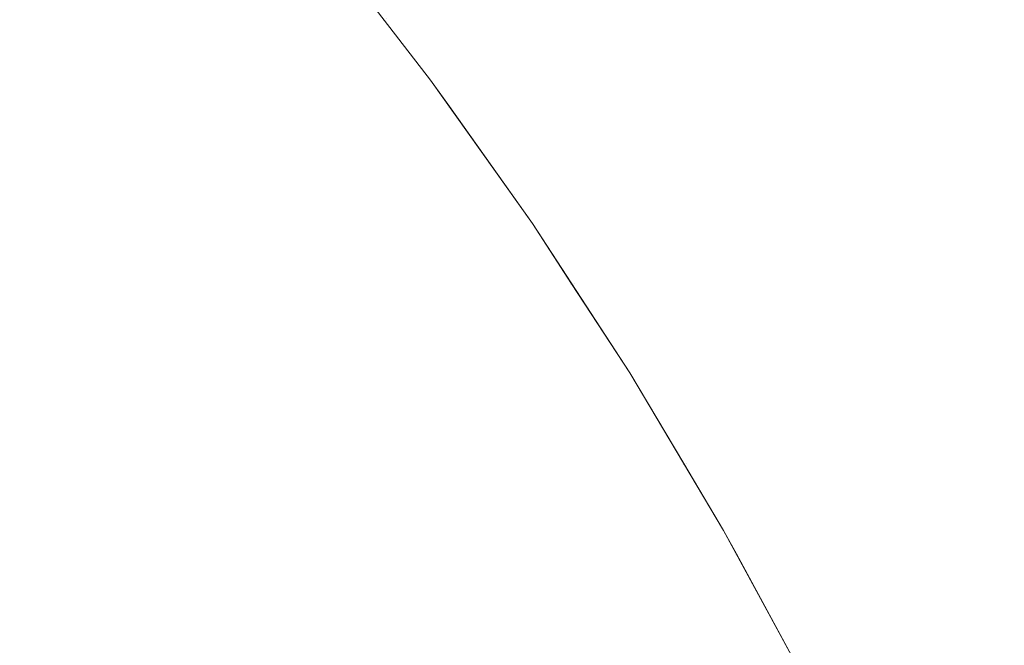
# Model space of a CAD drawing. Header units: centimetres. Extents: x -21.6 to 22.7, y 4.2 to 6.
# Tile 149 of 256: x -6.7392 to -6.7174, y 5.9542 to 5.9681. Entities that reach past the tile are written whole.
import ezdxf

# ---------------------------------------------------------------- set-up
doc = ezdxf.new("R2010")
doc.units = ezdxf.units.CM
doc.header["$LTSCALE"] = 2.54
doc.layers.add('Lucido design-1', color=7, linetype='Continuous')

# ---------------------------------------------------------------- blocks, each defined once
blk = doc.blocks.new('Gruppo-3-1')
at = {"color": 7, "linetype": 'Continuous', "lineweight": 9}
for points, invisible_edges in [([(22.630348, 5.970923, -2276.251459), (-21.503423, 5.970923, -2276.251459), (-21.503423, 5.967771, -2276.248442), (22.630348, 5.967771, -2276.248442)], 5), ([(-6.738514, 5.97023, -2276.952675), (-6.736965, 5.968464, -2276.952675), (-6.737528, 5.967767, -2276.955559), (-6.739062, 5.969515, -2276.955559)], 15), ([(-6.734465, 5.967847, -2276.946785), (-6.735985, 5.969675, -2276.946785), (-6.735572, 5.970186, -2276.943786), (-6.734041, 5.968345, -2276.943786)], 15), ([(-6.73275, 5.969858, -2276.928414), (-6.731244, 5.967948, -2276.928414), (-6.731392, 5.967783, -2276.931524), (-6.732895, 5.969688, -2276.931524)], 15), ([(-6.732663, 5.96996, -2276.925294), (-6.731154, 5.968048, -2276.925294), (-6.731244, 5.967948, -2276.928414), (-6.73275, 5.969858, -2276.928414)], 15), ([(-6.731154, 5.968048, -2276.925294), (-6.732663, 5.96996, -2276.925294), (-6.732438, 5.969752, -2276.92217)], 11), ([(-6.734942, 5.967288, -2276.94975), (-6.73645, 5.969101, -2276.94975), (-6.735985, 5.969675, -2276.946785), (-6.734465, 5.967847, -2276.946785)], 15), ([(-6.732895, 5.969688, -2276.931524), (-6.731392, 5.967783, -2276.931524), (-6.7316, 5.967553, -2276.934621), (-6.733097, 5.969451, -2276.934621)], 15), ([(-6.732438, 5.969752, -2276.92217), (-6.732438, 5.969752, -2276.72217), (-6.730099, 5.966721, -2276.72217), (-6.730099, 5.966721, -2276.92217)], 5), ([(-6.731073, 5.968081, -2276.718216), (-6.730099, 5.966721, -2276.72217), (-6.732438, 5.969752, -2276.72217)], 9), ([(-6.732438, 5.969752, -2276.92217), (-6.730099, 5.966721, -2276.92217), (-6.731154, 5.968048, -2276.925294)], 10), ([(-6.739062, 5.969515, -2276.955559), (-6.737528, 5.967767, -2276.955559), (-6.738139, 5.967012, -2276.958396), (-6.739656, 5.968741, -2276.958396)], 15), ([(-6.733097, 5.969451, -2276.934621), (-6.7316, 5.967553, -2276.934621), (-6.731865, 5.967257, -2276.9377), (-6.733356, 5.969148, -2276.9377)], 15), ([(-6.735471, 5.966668, -2276.952675), (-6.736965, 5.968464, -2276.952675), (-6.73645, 5.969101, -2276.94975), (-6.734942, 5.967288, -2276.94975)], 15), ([(-6.733356, 5.969148, -2276.9377), (-6.731865, 5.967257, -2276.9377), (-6.732188, 5.966898, -2276.940757), (-6.733671, 5.968778, -2276.940757)], 15), ([(-6.733671, 5.968778, -2276.940757), (-6.732188, 5.966898, -2276.940757), (-6.732568, 5.966476, -2276.943786), (-6.734041, 5.968345, -2276.943786)], 15), ([(-6.739656, 5.968741, -2276.958396), (-6.738139, 5.967012, -2276.958396), (-6.738795, 5.9662, -2276.961185), (-6.740294, 5.967908, -2276.961185)], 15), ([(-6.73605, 5.96599, -2276.955559), (-6.737528, 5.967767, -2276.955559), (-6.736965, 5.968464, -2276.952675), (-6.735471, 5.966668, -2276.952675)], 15), ([(-6.734041, 5.968345, -2276.943786), (-6.732568, 5.966476, -2276.943786), (-6.733003, 5.965993, -2276.946785), (-6.734465, 5.967847, -2276.946785)], 15), ([(-6.740294, 5.967908, -2276.961185), (-6.738795, 5.9662, -2276.961185), (-6.739496, 5.965334, -2276.963922), (-6.740974, 5.96702, -2276.963922)], 15), ([(-6.729948, 5.965854, -2276.931524), (-6.731392, 5.967783, -2276.931524), (-6.731244, 5.967948, -2276.928414), (-6.729796, 5.966014, -2276.928414)], 15), ([(-6.729796, 5.966014, -2276.928414), (-6.731244, 5.967948, -2276.928414), (-6.731154, 5.968048, -2276.925294), (-6.729705, 5.966111, -2276.925294)], 15), ([(-6.729705, 5.966111, -2276.925294), (-6.731154, 5.968048, -2276.925294), (-6.730099, 5.966721, -2276.92217)], 11), ([(-6.731073, 5.968081, -2276.718216), (-6.730919, 5.968081, -2276.714268), (-6.729472, 5.966143, -2276.714377), (-6.729624, 5.966143, -2276.718271)], 15), ([(-6.729624, 5.966143, -2276.718271), (-6.730099, 5.966721, -2276.72217), (-6.731073, 5.968081, -2276.718216)], 11), ([(-6.729219, 5.966143, -2276.710494), (-6.729472, 5.966143, -2276.714377), (-6.730919, 5.968081, -2276.714268), (-6.730663, 5.968081, -2276.710331)], 15), ([(-6.730663, 5.968081, -2276.710331), (-6.730306, 5.968081, -2276.706412), (-6.728867, 5.966143, -2276.706629), (-6.729219, 5.966143, -2276.710494)], 15), ([(-6.728416, 5.966143, -2276.702786), (-6.728867, 5.966143, -2276.706629), (-6.730306, 5.968081, -2276.706412), (-6.729848, 5.968081, -2276.702515)], 15), ([(-6.729848, 5.968081, -2276.702515), (-6.729292, 5.968081, -2276.698647), (-6.727867, 5.966143, -2276.698971), (-6.728416, 5.966143, -2276.702786)], 15), ([(-6.727222, 5.966143, -2276.69519), (-6.727867, 5.966143, -2276.698971), (-6.729292, 5.968081, -2276.698647), (-6.728638, 5.968081, -2276.694813)], 15), ([(-6.728638, 5.968081, -2276.694813), (-6.727888, 5.968081, -2276.691017), (-6.726482, 5.966143, -2276.691447), (-6.727222, 5.966143, -2276.69519)], 15), ([(-6.725651, 5.966143, -2276.687747), (-6.726482, 5.966143, -2276.691447), (-6.727888, 5.968081, -2276.691017), (-6.727045, 5.968081, -2276.687266)], 15), ([(-6.727045, 5.968081, -2276.687266), (-6.726111, 5.968081, -2276.683563), (-6.72473, 5.966143, -2276.684096), (-6.725651, 5.966143, -2276.687747)], 15), ([(-6.723721, 5.966143, -2276.680497), (-6.72473, 5.966143, -2276.684096), (-6.726111, 5.968081, -2276.683563), (-6.725088, 5.968081, -2276.679914)], 15), ([(-6.725088, 5.968081, -2276.679914), (-6.72398, 5.968081, -2276.676323), (-6.722628, 5.966143, -2276.676955), (-6.723721, 5.966143, -2276.680497)], 15), ([(-6.721453, 5.966143, -2276.673474), (-6.722628, 5.966143, -2276.676955), (-6.72398, 5.968081, -2276.676323), (-6.722788, 5.968081, -2276.672793)], 15), ([(-6.722788, 5.968081, -2276.672793), (-6.721517, 5.968081, -2276.66933), (-6.7202, 5.966143, -2276.670058), (-6.721453, 5.966143, -2276.673474)], 15), ([(-6.718871, 5.966143, -2276.666711), (-6.7202, 5.966143, -2276.670058), (-6.721517, 5.968081, -2276.66933), (-6.72017, 5.968081, -2276.665935)], 15), ([(-6.72017, 5.968081, -2276.665935), (-6.718749, 5.968081, -2276.662614), (-6.71747, 5.966143, -2276.663435), (-6.718871, 5.966143, -2276.666711)], 15), ([(-6.716, 5.966143, -2276.660233), (-6.71747, 5.966143, -2276.663435), (-6.718749, 5.968081, -2276.662614), (-6.717259, 5.968081, -2276.659367)], 15), ([(22.630348, 5.967771, -2276.248442), (-21.503423, 5.967771, -2276.248442), (-21.503423, 5.964491, -2276.245566), (22.630348, 5.964491, -2276.245566)], 5), ([(-6.736677, 5.965254, -2276.958396), (-6.738139, 5.967012, -2276.958396), (-6.737528, 5.967767, -2276.955559), (-6.73605, 5.96599, -2276.955559)], 15), ([(-6.734465, 5.967847, -2276.946785), (-6.733003, 5.965993, -2276.946785), (-6.733492, 5.965449, -2276.94975), (-6.734942, 5.967288, -2276.94975)], 15), ([(-6.730161, 5.96563, -2276.934621), (-6.7316, 5.967553, -2276.934621), (-6.731392, 5.967783, -2276.931524), (-6.729948, 5.965854, -2276.931524)], 15), ([(-6.730433, 5.965343, -2276.9377), (-6.731865, 5.967257, -2276.9377), (-6.7316, 5.967553, -2276.934621), (-6.730161, 5.96563, -2276.934621)], 15), ([(-6.734942, 5.967288, -2276.94975), (-6.733492, 5.965449, -2276.94975), (-6.734034, 5.964846, -2276.952675), (-6.735471, 5.966668, -2276.952675)], 15), ([(-6.730763, 5.964994, -2276.940757), (-6.732188, 5.966898, -2276.940757), (-6.731865, 5.967257, -2276.9377), (-6.730433, 5.965343, -2276.9377)], 15), ([(-6.737351, 5.964464, -2276.961185), (-6.738795, 5.9662, -2276.961185), (-6.738139, 5.967012, -2276.958396), (-6.736677, 5.965254, -2276.958396)], 15), ([(-6.731152, 5.964584, -2276.943786), (-6.732568, 5.966476, -2276.943786), (-6.732188, 5.966898, -2276.940757), (-6.730763, 5.964994, -2276.940757)], 15), ([(-6.735471, 5.966668, -2276.952675), (-6.734034, 5.964846, -2276.952675), (-6.734627, 5.964186, -2276.955559), (-6.73605, 5.96599, -2276.955559)], 15), ([(-6.730099, 5.966721, -2276.72217), (-6.727836, 5.963531, -2276.72217), (-6.727836, 5.963531, -2276.92217), (-6.729684, 5.966136, -2276.92217)], 10), ([(-6.729684, 5.966136, -2276.92217), (-6.730099, 5.966721, -2276.92217), (-6.730099, 5.966721, -2276.72217)], 10), ([(-6.728233, 5.964183, -2276.718323), (-6.727836, 5.963531, -2276.72217), (-6.730099, 5.966721, -2276.72217), (-6.729624, 5.966143, -2276.718271)], 13), ([(-6.730099, 5.966721, -2276.92217), (-6.729684, 5.966136, -2276.92217), (-6.729705, 5.966111, -2276.925294)], 10), ([(-6.731597, 5.964114, -2276.946785), (-6.733003, 5.965993, -2276.946785), (-6.732568, 5.966476, -2276.943786), (-6.731152, 5.964584, -2276.943786)], 15), ([(-6.738071, 5.963621, -2276.963922), (-6.739496, 5.965334, -2276.963922), (-6.738795, 5.9662, -2276.961185), (-6.737351, 5.964464, -2276.961185)], 15), ([(-6.729684, 5.966136, -2276.92217), (-6.727836, 5.963531, -2276.92217), (-6.728314, 5.964152, -2276.925294), (-6.729705, 5.966111, -2276.925294)], 14), ([(-6.729624, 5.966143, -2276.718271), (-6.729472, 5.966143, -2276.714377), (-6.728083, 5.964183, -2276.714481), (-6.728233, 5.964183, -2276.718323)], 15), ([(-6.727834, 5.964183, -2276.710651), (-6.728083, 5.964183, -2276.714481), (-6.729472, 5.966143, -2276.714377), (-6.729219, 5.966143, -2276.710494)], 15), ([(-6.729219, 5.966143, -2276.710494), (-6.728867, 5.966143, -2276.706629), (-6.727486, 5.964183, -2276.706838), (-6.727834, 5.964183, -2276.710651)], 15), ([(-6.727041, 5.964183, -2276.703046), (-6.727486, 5.964183, -2276.706838), (-6.728867, 5.966143, -2276.706629), (-6.728416, 5.966143, -2276.702786)], 15), ([(-6.728416, 5.966143, -2276.702786), (-6.727867, 5.966143, -2276.698971), (-6.7265, 5.964183, -2276.699283), (-6.727041, 5.964183, -2276.703046)], 15), ([(-6.725863, 5.964183, -2276.695552), (-6.7265, 5.964183, -2276.699283), (-6.727867, 5.966143, -2276.698971), (-6.727222, 5.966143, -2276.69519)], 15), ([(-6.727222, 5.966143, -2276.69519), (-6.726482, 5.966143, -2276.691447), (-6.725134, 5.964183, -2276.691859), (-6.725863, 5.964183, -2276.695552)], 15), ([(-6.724314, 5.964183, -2276.688209), (-6.725134, 5.964183, -2276.691859), (-6.726482, 5.966143, -2276.691447), (-6.725651, 5.966143, -2276.687747)], 15), ([(-6.725651, 5.966143, -2276.687747), (-6.72473, 5.966143, -2276.684096), (-6.723405, 5.964183, -2276.684606), (-6.724314, 5.964183, -2276.688209)], 15), ([(-6.72241, 5.964183, -2276.681056), (-6.723405, 5.964183, -2276.684606), (-6.72473, 5.966143, -2276.684096), (-6.723721, 5.966143, -2276.680497)], 15), ([(-6.723721, 5.966143, -2276.680497), (-6.722628, 5.966143, -2276.676955), (-6.721331, 5.964183, -2276.677561), (-6.72241, 5.964183, -2276.681056)], 15), ([(-6.720172, 5.964183, -2276.674127), (-6.721331, 5.964183, -2276.677561), (-6.722628, 5.966143, -2276.676955), (-6.721453, 5.966143, -2276.673474)], 15), ([(-6.721453, 5.966143, -2276.673474), (-6.7202, 5.966143, -2276.670058), (-6.718935, 5.964183, -2276.670757), (-6.720172, 5.964183, -2276.674127)], 15), ([(-6.717624, 5.964183, -2276.667454), (-6.718935, 5.964183, -2276.670757), (-6.7202, 5.966143, -2276.670058), (-6.718871, 5.966143, -2276.666711)], 15), ([(-6.718871, 5.966143, -2276.666711), (-6.71747, 5.966143, -2276.663435), (-6.716242, 5.964183, -2276.664222), (-6.717624, 5.964183, -2276.667454)], 15), ([(-6.714792, 5.964183, -2276.661064), (-6.716242, 5.964183, -2276.664222), (-6.71747, 5.966143, -2276.663435), (-6.716, 5.966143, -2276.660233)], 15), ([(-6.73605, 5.96599, -2276.955559), (-6.734627, 5.964186, -2276.955559), (-6.735271, 5.963471, -2276.958396), (-6.736677, 5.965254, -2276.958396)], 15), ([(-6.732098, 5.963586, -2276.94975), (-6.733492, 5.965449, -2276.94975), (-6.733003, 5.965993, -2276.946785), (-6.731597, 5.964114, -2276.946785)], 15), ([(-6.729796, 5.966014, -2276.928414), (-6.728408, 5.964058, -2276.928414), (-6.728563, 5.963903, -2276.931524), (-6.729948, 5.965854, -2276.931524)], 15), ([(-6.729705, 5.966111, -2276.925294), (-6.728314, 5.964152, -2276.925294), (-6.728408, 5.964058, -2276.928414), (-6.729796, 5.966014, -2276.928414)], 15), ([(-6.729948, 5.965854, -2276.931524), (-6.728563, 5.963903, -2276.931524), (-6.72878, 5.963685, -2276.934621), (-6.730161, 5.96563, -2276.934621)], 15), ([(-6.730161, 5.96563, -2276.934621), (-6.72878, 5.963685, -2276.934621), (-6.729058, 5.963407, -2276.9377), (-6.730433, 5.965343, -2276.9377)], 15), ([(-6.738833, 5.962727, -2276.966604), (-6.740238, 5.964416, -2276.966604), (-6.739496, 5.965334, -2276.963922), (-6.738071, 5.963621, -2276.963922)], 15), ([(-6.736677, 5.965254, -2276.958396), (-6.735271, 5.963471, -2276.958396), (-6.735962, 5.962702, -2276.961185), (-6.737351, 5.964464, -2276.961185)], 15), ([(-6.732653, 5.963, -2276.952675), (-6.734034, 5.964846, -2276.952675), (-6.733492, 5.965449, -2276.94975), (-6.732098, 5.963586, -2276.94975)], 15), ([(-6.730433, 5.965343, -2276.9377), (-6.729058, 5.963407, -2276.9377), (-6.729396, 5.963068, -2276.940757), (-6.730763, 5.964994, -2276.940757)], 15), ([(-6.733261, 5.962359, -2276.955559), (-6.734627, 5.964186, -2276.955559), (-6.734034, 5.964846, -2276.952675), (-6.732653, 5.963, -2276.952675)], 15), ([(-6.730763, 5.964994, -2276.940757), (-6.729396, 5.963068, -2276.940757), (-6.729793, 5.962671, -2276.943786), (-6.731152, 5.964584, -2276.943786)], 15), ([(22.630348, 5.964491, -2276.245566), (-21.503423, 5.964491, -2276.245566), (-21.503423, 5.961088, -2276.242835), (22.630348, 5.961088, -2276.242835)], 5), ([(-6.739637, 5.961785, -2276.969229), (-6.741021, 5.963449, -2276.969229), (-6.740238, 5.964416, -2276.966604), (-6.738833, 5.962727, -2276.966604)], 15), ([(-6.737351, 5.964464, -2276.961185), (-6.735962, 5.962702, -2276.961185), (-6.7367, 5.961882, -2276.963922), (-6.738071, 5.963621, -2276.963922)], 15), ([(-6.731152, 5.964584, -2276.943786), (-6.729793, 5.962671, -2276.943786), (-6.730249, 5.962215, -2276.946785), (-6.731597, 5.964114, -2276.946785)], 15), ([(-6.733919, 5.961664, -2276.958396), (-6.735271, 5.963471, -2276.958396), (-6.734627, 5.964186, -2276.955559), (-6.733261, 5.962359, -2276.955559)], 15), ([(-6.727077, 5.962084, -2276.928414), (-6.728408, 5.964058, -2276.928414), (-6.728314, 5.964152, -2276.925294), (-6.726982, 5.962175, -2276.925294)], 15), ([(-6.726982, 5.962175, -2276.925294), (-6.728314, 5.964152, -2276.925294), (-6.727836, 5.963531, -2276.92217)], 11), ([(-6.728233, 5.964183, -2276.718323), (-6.728083, 5.964183, -2276.714481), (-6.726753, 5.962205, -2276.714581), (-6.7269, 5.962205, -2276.718373)], 15), ([(-6.7269, 5.962205, -2276.718373), (-6.727836, 5.963531, -2276.72217), (-6.728233, 5.964183, -2276.718323)], 11), ([(-6.726507, 5.962205, -2276.710801), (-6.726753, 5.962205, -2276.714581), (-6.728083, 5.964183, -2276.714481), (-6.727834, 5.964183, -2276.710651)], 15), ([(-6.727834, 5.964183, -2276.710651), (-6.727486, 5.964183, -2276.706838), (-6.726164, 5.962205, -2276.707037), (-6.726507, 5.962205, -2276.710801)], 15), ([(-6.725724, 5.962205, -2276.703295), (-6.726164, 5.962205, -2276.707037), (-6.727486, 5.964183, -2276.706838), (-6.727041, 5.964183, -2276.703046)], 15), ([(-6.727041, 5.964183, -2276.703046), (-6.7265, 5.964183, -2276.699283), (-6.72519, 5.962205, -2276.699581), (-6.725724, 5.962205, -2276.703295)], 15), ([(-6.724562, 5.962205, -2276.695899), (-6.72519, 5.962205, -2276.699581), (-6.7265, 5.964183, -2276.699283), (-6.725863, 5.964183, -2276.695552)], 15), ([(-6.725863, 5.964183, -2276.695552), (-6.725134, 5.964183, -2276.691859), (-6.723842, 5.962205, -2276.692254), (-6.724562, 5.962205, -2276.695899)], 15), ([(-6.723032, 5.962205, -2276.688651), (-6.723842, 5.962205, -2276.692254), (-6.725134, 5.964183, -2276.691859), (-6.724314, 5.964183, -2276.688209)], 15), ([(-6.724314, 5.964183, -2276.688209), (-6.723405, 5.964183, -2276.684606), (-6.722135, 5.962205, -2276.685096), (-6.723032, 5.962205, -2276.688651)], 15), ([(-6.721153, 5.962205, -2276.681591), (-6.722135, 5.962205, -2276.685096), (-6.723405, 5.964183, -2276.684606), (-6.72241, 5.964183, -2276.681056)], 15), ([(-6.72241, 5.964183, -2276.681056), (-6.721331, 5.964183, -2276.677561), (-6.720089, 5.962205, -2276.678142), (-6.721153, 5.962205, -2276.681591)], 15), ([(-6.718945, 5.962205, -2276.674753), (-6.720089, 5.962205, -2276.678142), (-6.721331, 5.964183, -2276.677561), (-6.720172, 5.964183, -2276.674127)], 15), ([(-6.720172, 5.964183, -2276.674127), (-6.718935, 5.964183, -2276.670757), (-6.717724, 5.962205, -2276.671427), (-6.718945, 5.962205, -2276.674753)], 15), ([(-6.71643, 5.962205, -2276.668167), (-6.717724, 5.962205, -2276.671427), (-6.718935, 5.964183, -2276.670757), (-6.717624, 5.964183, -2276.667454)], 15), ([(-6.717624, 5.964183, -2276.667454), (-6.716242, 5.964183, -2276.664222), (-6.715066, 5.962205, -2276.664977), (-6.71643, 5.962205, -2276.668167)], 15), ([(-6.731597, 5.964114, -2276.946785), (-6.730249, 5.962215, -2276.946785), (-6.730761, 5.961702, -2276.94975), (-6.732098, 5.963586, -2276.94975)], 15), ([(-6.727236, 5.961933, -2276.931524), (-6.728563, 5.963903, -2276.931524), (-6.728408, 5.964058, -2276.928414), (-6.727077, 5.962084, -2276.928414)], 15), ([(-6.727457, 5.961723, -2276.934621), (-6.72878, 5.963685, -2276.934621), (-6.728563, 5.963903, -2276.931524), (-6.727236, 5.961933, -2276.931524)], 15), ([(-6.738071, 5.963621, -2276.963922), (-6.7367, 5.961882, -2276.963922), (-6.737481, 5.961013, -2276.966604), (-6.738833, 5.962727, -2276.966604)], 15), ([(-6.732098, 5.963586, -2276.94975), (-6.730761, 5.961702, -2276.94975), (-6.731328, 5.961134, -2276.952675), (-6.732653, 5.963, -2276.952675)], 15), ([(-6.727741, 5.961453, -2276.9377), (-6.729058, 5.963407, -2276.9377), (-6.72878, 5.963685, -2276.934621), (-6.727457, 5.961723, -2276.934621)], 15), ([(-6.727836, 5.963531, -2276.72217), (-6.725674, 5.960212, -2276.72217), (-6.725674, 5.960212, -2276.92217), (-6.726966, 5.962195, -2276.92217)], 10), ([(-6.726966, 5.962195, -2276.92217), (-6.727836, 5.963531, -2276.92217), (-6.727836, 5.963531, -2276.72217)], 10), ([(-6.725674, 5.960212, -2276.72217), (-6.727836, 5.963531, -2276.72217), (-6.7269, 5.962205, -2276.718373)], 10), ([(-6.727836, 5.963531, -2276.92217), (-6.726966, 5.962195, -2276.92217), (-6.726982, 5.962175, -2276.925294)], 10), ([(-6.734627, 5.960918, -2276.961185), (-6.735962, 5.962702, -2276.961185), (-6.735271, 5.963471, -2276.958396), (-6.733919, 5.961664, -2276.958396)], 15), ([(-6.728086, 5.961125, -2276.940757), (-6.729396, 5.963068, -2276.940757), (-6.729058, 5.963407, -2276.9377), (-6.727741, 5.961453, -2276.9377)], 15), ([(-6.728492, 5.96074, -2276.943786), (-6.729793, 5.962671, -2276.943786), (-6.729396, 5.963068, -2276.940757), (-6.728086, 5.961125, -2276.940757)], 15), ([(-6.732653, 5.963, -2276.952675), (-6.731328, 5.961134, -2276.952675), (-6.731949, 5.960512, -2276.955559), (-6.733261, 5.962359, -2276.955559)], 15), ([(-6.738833, 5.962727, -2276.966604), (-6.737481, 5.961013, -2276.966604), (-6.738306, 5.960096, -2276.969229), (-6.739637, 5.961785, -2276.969229)], 15), ([(-6.735382, 5.960121, -2276.963922), (-6.7367, 5.961882, -2276.963922), (-6.735962, 5.962702, -2276.961185), (-6.734627, 5.960918, -2276.961185)], 15), ([(-6.728956, 5.960298, -2276.946785), (-6.730249, 5.962215, -2276.946785), (-6.729793, 5.962671, -2276.943786), (-6.728492, 5.96074, -2276.943786)], 15), ([(-6.733261, 5.962359, -2276.955559), (-6.731949, 5.960512, -2276.955559), (-6.732622, 5.959838, -2276.958396), (-6.733919, 5.961664, -2276.958396)], 15), ([(-6.729479, 5.959801, -2276.94975), (-6.730761, 5.961702, -2276.94975), (-6.730249, 5.962215, -2276.946785), (-6.728956, 5.960298, -2276.946785)], 15), ([(-6.726966, 5.962195, -2276.92217), (-6.725674, 5.960212, -2276.92217), (-6.725707, 5.960183, -2276.925294), (-6.726982, 5.962175, -2276.925294)], 14), ([(-6.7269, 5.962205, -2276.718373), (-6.726753, 5.962205, -2276.714581), (-6.72548, 5.960212, -2276.714677), (-6.725626, 5.960212, -2276.718421)], 15), ([(-6.7269, 5.962205, -2276.718373), (-6.725626, 5.960212, -2276.718421), (-6.725674, 5.960212, -2276.72217)], 11), ([(-6.725237, 5.960212, -2276.710945), (-6.72548, 5.960212, -2276.714677), (-6.726753, 5.962205, -2276.714581), (-6.726507, 5.962205, -2276.710801)], 15), ([(-6.726507, 5.962205, -2276.710801), (-6.726164, 5.962205, -2276.707037), (-6.724898, 5.960212, -2276.707228), (-6.725237, 5.960212, -2276.710945)], 15), ([(-6.724464, 5.960212, -2276.703534), (-6.724898, 5.960212, -2276.707228), (-6.726164, 5.962205, -2276.707037), (-6.725724, 5.962205, -2276.703295)], 15), ([(-6.725724, 5.962205, -2276.703295), (-6.72519, 5.962205, -2276.699581), (-6.723936, 5.960212, -2276.699866), (-6.724464, 5.960212, -2276.703534)], 15), ([(-6.723316, 5.960212, -2276.69623), (-6.723936, 5.960212, -2276.699866), (-6.72519, 5.962205, -2276.699581), (-6.724562, 5.962205, -2276.695899)], 15), ([(-6.724562, 5.962205, -2276.695899), (-6.723842, 5.962205, -2276.692254), (-6.722606, 5.960212, -2276.692632), (-6.723316, 5.960212, -2276.69623)], 15), ([(-6.721806, 5.960212, -2276.689074), (-6.722606, 5.960212, -2276.692632), (-6.723842, 5.962205, -2276.692254), (-6.723032, 5.962205, -2276.688651)], 15), ([(-6.723032, 5.962205, -2276.688651), (-6.722135, 5.962205, -2276.685096), (-6.72092, 5.960212, -2276.685564), (-6.721806, 5.960212, -2276.689074)], 15), ([(-6.719951, 5.960212, -2276.682104), (-6.72092, 5.960212, -2276.685564), (-6.722135, 5.962205, -2276.685096), (-6.721153, 5.962205, -2276.681591)], 15), ([(-6.721153, 5.962205, -2276.681591), (-6.720089, 5.962205, -2276.678142), (-6.7189, 5.960212, -2276.678698), (-6.719951, 5.960212, -2276.682104)], 15), ([(-6.71777, 5.960212, -2276.675352), (-6.7189, 5.960212, -2276.678698), (-6.720089, 5.962205, -2276.678142), (-6.718945, 5.962205, -2276.674753)], 15), ([(-6.718945, 5.962205, -2276.674753), (-6.717724, 5.962205, -2276.671427), (-6.716565, 5.960212, -2276.672067), (-6.71777, 5.960212, -2276.675352)], 15), ([(-6.715287, 5.960212, -2276.668849), (-6.716565, 5.960212, -2276.672067), (-6.717724, 5.962205, -2276.671427), (-6.71643, 5.962205, -2276.668167)], 15), ([(-6.727077, 5.962084, -2276.928414), (-6.725804, 5.960095, -2276.928414), (-6.725966, 5.959949, -2276.931524), (-6.727236, 5.961933, -2276.931524)], 15), ([(-6.726982, 5.962175, -2276.925294), (-6.725707, 5.960183, -2276.925294), (-6.725804, 5.960095, -2276.928414), (-6.727077, 5.962084, -2276.928414)], 15), ([(-6.739637, 5.961785, -2276.969229), (-6.738306, 5.960096, -2276.969229), (-6.739171, 5.959135, -2276.971794), (-6.740481, 5.960796, -2276.971794)], 15), ([(-6.736182, 5.959277, -2276.966604), (-6.737481, 5.961013, -2276.966604), (-6.7367, 5.961882, -2276.963922), (-6.735382, 5.960121, -2276.963922)], 15), ([(-6.727236, 5.961933, -2276.931524), (-6.725966, 5.959949, -2276.931524), (-6.726192, 5.959745, -2276.934621), (-6.727457, 5.961723, -2276.934621)], 15), ([(-6.733919, 5.961664, -2276.958396), (-6.732622, 5.959838, -2276.958396), (-6.733346, 5.959113, -2276.961185), (-6.734627, 5.960918, -2276.961185)], 15), ([(-6.730058, 5.95925, -2276.952675), (-6.731328, 5.961134, -2276.952675), (-6.730761, 5.961702, -2276.94975), (-6.729479, 5.959801, -2276.94975)], 15), ([(-6.727457, 5.961723, -2276.934621), (-6.726192, 5.959745, -2276.934621), (-6.726481, 5.959484, -2276.9377), (-6.727741, 5.961453, -2276.9377)], 15), ([(-6.727741, 5.961453, -2276.9377), (-6.726481, 5.959484, -2276.9377), (-6.726833, 5.959167, -2276.940757), (-6.728086, 5.961125, -2276.940757)], 15), ([(22.630348, 5.961088, -2276.242835), (-21.503423, 5.961088, -2276.242835), (-21.503423, 5.95757, -2276.240255), (22.630348, 5.95757, -2276.240255)], 5), ([(-6.730692, 5.958648, -2276.955559), (-6.731949, 5.960512, -2276.955559), (-6.731328, 5.961134, -2276.952675), (-6.730058, 5.95925, -2276.952675)], 15), ([(-6.728086, 5.961125, -2276.940757), (-6.726833, 5.959167, -2276.940757), (-6.727246, 5.958793, -2276.943786), (-6.728492, 5.96074, -2276.943786)], 15), ([(-6.737026, 5.958386, -2276.969229), (-6.738306, 5.960096, -2276.969229), (-6.737481, 5.961013, -2276.966604), (-6.736182, 5.959277, -2276.966604)], 15), ([(-6.734627, 5.960918, -2276.961185), (-6.733346, 5.959113, -2276.961185), (-6.734118, 5.958341, -2276.963922), (-6.735382, 5.960121, -2276.963922)], 15), ([(-6.740481, 5.960796, -2276.971794), (-6.739171, 5.959135, -2276.971794), (-6.740074, 5.958131, -2276.974297), (-6.741361, 5.959764, -2276.974297)], 15), ([(-6.728492, 5.96074, -2276.943786), (-6.727246, 5.958793, -2276.943786), (-6.72772, 5.958366, -2276.946785), (-6.728956, 5.960298, -2276.946785)], 15), ([(-6.73138, 5.957994, -2276.958396), (-6.732622, 5.959838, -2276.958396), (-6.731949, 5.960512, -2276.955559), (-6.730692, 5.958648, -2276.955559)], 15), ([(-6.728956, 5.960298, -2276.946785), (-6.72772, 5.958366, -2276.946785), (-6.728253, 5.957885, -2276.94975), (-6.729479, 5.959801, -2276.94975)], 15), ([(-6.724489, 5.958178, -2276.925294), (-6.725707, 5.960183, -2276.925294), (-6.725674, 5.960212, -2276.92217)], 11), ([(-6.723589, 5.956711, -2276.92217), (-6.725674, 5.960212, -2276.92217), (-6.725674, 5.960212, -2276.72217), (-6.724473, 5.958196, -2276.72217)], 10), ([(-6.725674, 5.960212, -2276.72217), (-6.725626, 5.960212, -2276.718421), (-6.724408, 5.958206, -2276.718467)], 11), ([(-6.724408, 5.958206, -2276.718467), (-6.724473, 5.958196, -2276.72217), (-6.725674, 5.960212, -2276.72217)], 9), ([(-6.725674, 5.960212, -2276.92217), (-6.723589, 5.956711, -2276.92217), (-6.724489, 5.958178, -2276.925294)], 10), ([(-6.724408, 5.958206, -2276.718467), (-6.725626, 5.960212, -2276.718421), (-6.72548, 5.960212, -2276.714677), (-6.724264, 5.958206, -2276.714769)], 15), ([(-6.724264, 5.958206, -2276.714769), (-6.72548, 5.960212, -2276.714677), (-6.725237, 5.960212, -2276.710945), (-6.724024, 5.958206, -2276.711082)], 15), ([(-6.724024, 5.958206, -2276.711082), (-6.725237, 5.960212, -2276.710945), (-6.724898, 5.960212, -2276.707228), (-6.723689, 5.958206, -2276.707411)], 15), ([(-6.723689, 5.958206, -2276.707411), (-6.724898, 5.960212, -2276.707228), (-6.724464, 5.960212, -2276.703534), (-6.723261, 5.958206, -2276.703761)], 15), ([(-6.723261, 5.958206, -2276.703761), (-6.724464, 5.960212, -2276.703534), (-6.723936, 5.960212, -2276.699866), (-6.722739, 5.958206, -2276.700138)], 15), ([(-6.722739, 5.958206, -2276.700138), (-6.723936, 5.960212, -2276.699866), (-6.723316, 5.960212, -2276.69623), (-6.722127, 5.958206, -2276.696547)], 15), ([(-6.722127, 5.958206, -2276.696547), (-6.723316, 5.960212, -2276.69623), (-6.722606, 5.960212, -2276.692632), (-6.721425, 5.958206, -2276.692992)], 15), ([(-6.721425, 5.958206, -2276.692992), (-6.722606, 5.960212, -2276.692632), (-6.721806, 5.960212, -2276.689074), (-6.720635, 5.958206, -2276.689479)], 15), ([(-6.720635, 5.958206, -2276.689479), (-6.721806, 5.960212, -2276.689074), (-6.72092, 5.960212, -2276.685564), (-6.71976, 5.958206, -2276.686011)], 15), ([(-6.71976, 5.958206, -2276.686011), (-6.72092, 5.960212, -2276.685564), (-6.719951, 5.960212, -2276.682104), (-6.718802, 5.958206, -2276.682593)], 15), ([(-6.718802, 5.958206, -2276.682593), (-6.719951, 5.960212, -2276.682104), (-6.7189, 5.960212, -2276.678698), (-6.717764, 5.958206, -2276.679229)], 15), ([(-6.717764, 5.958206, -2276.679229), (-6.7189, 5.960212, -2276.678698), (-6.71777, 5.960212, -2276.675352), (-6.716648, 5.958206, -2276.675924)], 15), ([(-6.716648, 5.958206, -2276.675924), (-6.71777, 5.960212, -2276.675352), (-6.716565, 5.960212, -2276.672067), (-6.715458, 5.958206, -2276.672679)], 15), ([(-6.737912, 5.957452, -2276.971794), (-6.739171, 5.959135, -2276.971794), (-6.738306, 5.960096, -2276.969229), (-6.737026, 5.958386, -2276.969229)], 15), ([(-6.735382, 5.960121, -2276.963922), (-6.734118, 5.958341, -2276.963922), (-6.734936, 5.957521, -2276.966604), (-6.736182, 5.959277, -2276.966604)], 15), ([(-6.725966, 5.959949, -2276.931524), (-6.725804, 5.960095, -2276.928414), (-6.724588, 5.958093, -2276.928414), (-6.724753, 5.957952, -2276.931524)], 15), ([(-6.724489, 5.958178, -2276.925294), (-6.724588, 5.958093, -2276.928414), (-6.725804, 5.960095, -2276.928414), (-6.725707, 5.960183, -2276.925294)], 15), ([(-6.732118, 5.957292, -2276.961185), (-6.733346, 5.959113, -2276.961185), (-6.732622, 5.959838, -2276.958396), (-6.73138, 5.957994, -2276.958396)], 15), ([(-6.729479, 5.959801, -2276.94975), (-6.728253, 5.957885, -2276.94975), (-6.728844, 5.957352, -2276.952675), (-6.730058, 5.95925, -2276.952675)], 15), ([(-6.724753, 5.957952, -2276.931524), (-6.724983, 5.957755, -2276.934621), (-6.726192, 5.959745, -2276.934621), (-6.725966, 5.959949, -2276.931524)], 15), ([(-6.726481, 5.959484, -2276.9377), (-6.726192, 5.959745, -2276.934621), (-6.724983, 5.957755, -2276.934621), (-6.725278, 5.957503, -2276.9377)], 15), ([(-6.725278, 5.957503, -2276.9377), (-6.725636, 5.957196, -2276.940757), (-6.726833, 5.959167, -2276.940757), (-6.726481, 5.959484, -2276.9377)], 15), ([(-6.738836, 5.956477, -2276.974297), (-6.740074, 5.958131, -2276.974297), (-6.739171, 5.959135, -2276.971794), (-6.737912, 5.957452, -2276.971794)], 15), ([(-6.736182, 5.959277, -2276.966604), (-6.734936, 5.957521, -2276.966604), (-6.735799, 5.956657, -2276.969229), (-6.737026, 5.958386, -2276.969229)], 15), ([(-6.730058, 5.95925, -2276.952675), (-6.728844, 5.957352, -2276.952675), (-6.72949, 5.956769, -2276.955559), (-6.730692, 5.958648, -2276.955559)], 15), ([(-6.727246, 5.958793, -2276.943786), (-6.726833, 5.959167, -2276.940757), (-6.725636, 5.957196, -2276.940757), (-6.726057, 5.956835, -2276.943786)], 15), ([(-6.732906, 5.956543, -2276.963922), (-6.734118, 5.958341, -2276.963922), (-6.733346, 5.959113, -2276.961185), (-6.732118, 5.957292, -2276.961185)], 15), ([(-6.726057, 5.956835, -2276.943786), (-6.726539, 5.956422, -2276.946785), (-6.72772, 5.958366, -2276.946785), (-6.727246, 5.958793, -2276.943786)], 15), ([(-6.730692, 5.958648, -2276.955559), (-6.72949, 5.956769, -2276.955559), (-6.730191, 5.956137, -2276.958396), (-6.73138, 5.957994, -2276.958396)], 15), ([(-6.737026, 5.958386, -2276.969229), (-6.735799, 5.956657, -2276.969229), (-6.736704, 5.955751, -2276.971794), (-6.737912, 5.957452, -2276.971794)], 15), ([(-6.733742, 5.955749, -2276.966604), (-6.734936, 5.957521, -2276.966604), (-6.734118, 5.958341, -2276.963922), (-6.732906, 5.956543, -2276.963922)], 15), ([(-6.728253, 5.957885, -2276.94975), (-6.72772, 5.958366, -2276.946785), (-6.726539, 5.956422, -2276.946785), (-6.727082, 5.955957, -2276.94975)], 15), ([(-6.739798, 5.955462, -2276.976736), (-6.741013, 5.957087, -2276.976736), (-6.740074, 5.958131, -2276.974297), (-6.738836, 5.956477, -2276.974297)], 15), ([(-6.724753, 5.957952, -2276.931524), (-6.724588, 5.958093, -2276.928414), (-6.723429, 5.956081, -2276.928414), (-6.723596, 5.955945, -2276.931524)], 15), ([(-6.723328, 5.956163, -2276.925294), (-6.723429, 5.956081, -2276.928414), (-6.724588, 5.958093, -2276.928414), (-6.724489, 5.958178, -2276.925294)], 15), ([(-6.723328, 5.956163, -2276.925294), (-6.724489, 5.958178, -2276.925294), (-6.723589, 5.956711, -2276.92217)], 11), ([(-6.723589, 5.956711, -2276.72217), (-6.724473, 5.958196, -2276.72217), (-6.724408, 5.958206, -2276.718467)], 10), ([(-6.724473, 5.958196, -2276.72217), (-6.723589, 5.956711, -2276.72217), (-6.723589, 5.956711, -2276.92217)], 10), ([(-6.724408, 5.958206, -2276.718467), (-6.723247, 5.956191, -2276.71851), (-6.723589, 5.956711, -2276.72217)], 11), ([(-6.724264, 5.958206, -2276.714769), (-6.723104, 5.956191, -2276.714856), (-6.723247, 5.956191, -2276.71851), (-6.724408, 5.958206, -2276.718467)], 15), ([(-6.724024, 5.958206, -2276.711082), (-6.722867, 5.956191, -2276.711213), (-6.723104, 5.956191, -2276.714856), (-6.724264, 5.958206, -2276.714769)], 15), ([(-6.723689, 5.958206, -2276.707411), (-6.722537, 5.956191, -2276.707585), (-6.722867, 5.956191, -2276.711213), (-6.724024, 5.958206, -2276.711082)], 15), ([(-6.723261, 5.958206, -2276.703761), (-6.722113, 5.956191, -2276.703978), (-6.722537, 5.956191, -2276.707585), (-6.723689, 5.958206, -2276.707411)], 15), ([(-6.722739, 5.958206, -2276.700138), (-6.721598, 5.956191, -2276.700398), (-6.722113, 5.956191, -2276.703978), (-6.723261, 5.958206, -2276.703761)], 15), ([(-6.722127, 5.958206, -2276.696547), (-6.720992, 5.956191, -2276.696849), (-6.721598, 5.956191, -2276.700398), (-6.722739, 5.958206, -2276.700138)], 15), ([(-6.721425, 5.958206, -2276.692992), (-6.720299, 5.956191, -2276.693336), (-6.720992, 5.956191, -2276.696849), (-6.722127, 5.958206, -2276.696547)], 15), ([(-6.720635, 5.958206, -2276.689479), (-6.719518, 5.956191, -2276.689864), (-6.720299, 5.956191, -2276.693336), (-6.721425, 5.958206, -2276.692992)], 15), ([(-6.71976, 5.958206, -2276.686011), (-6.718654, 5.956191, -2276.686437), (-6.719518, 5.956191, -2276.689864), (-6.720635, 5.958206, -2276.689479)], 15), ([(-6.718802, 5.958206, -2276.682593), (-6.717707, 5.956191, -2276.68306), (-6.718654, 5.956191, -2276.686437), (-6.71976, 5.958206, -2276.686011)], 15), ([(-6.717764, 5.958206, -2276.679229), (-6.716681, 5.956191, -2276.679736), (-6.717707, 5.956191, -2276.68306), (-6.718802, 5.958206, -2276.682593)], 15), ([(-6.716648, 5.958206, -2276.675924), (-6.715579, 5.956191, -2276.676469), (-6.716681, 5.956191, -2276.679736), (-6.717764, 5.958206, -2276.679229)], 15), ([(-6.73138, 5.957994, -2276.958396), (-6.730191, 5.956137, -2276.958396), (-6.730944, 5.955457, -2276.961185), (-6.732118, 5.957292, -2276.961185)], 15), ([(-6.727082, 5.955957, -2276.94975), (-6.727683, 5.955442, -2276.952675), (-6.728844, 5.957352, -2276.952675), (-6.728253, 5.957885, -2276.94975)], 15), ([(-6.723596, 5.955945, -2276.931524), (-6.72383, 5.955755, -2276.934621), (-6.724983, 5.957755, -2276.934621), (-6.724753, 5.957952, -2276.931524)], 15), ([(-6.725278, 5.957503, -2276.9377), (-6.724983, 5.957755, -2276.934621), (-6.72383, 5.955755, -2276.934621), (-6.72413, 5.955511, -2276.9377)], 15), ([(22.630348, 5.95757, -2276.240255), (-21.503423, 5.95757, -2276.240255), (-21.503423, 5.953942, -2276.237831), (22.630348, 5.953942, -2276.237831)], 5), ([(-6.737912, 5.957452, -2276.971794), (-6.736704, 5.955751, -2276.971794), (-6.737649, 5.954805, -2276.974297), (-6.738836, 5.956477, -2276.974297)], 15), ([(-6.734622, 5.954912, -2276.969229), (-6.735799, 5.956657, -2276.969229), (-6.734936, 5.957521, -2276.966604), (-6.733742, 5.955749, -2276.966604)], 15), ([(-6.72413, 5.955511, -2276.9377), (-6.724494, 5.955215, -2276.940757), (-6.725636, 5.957196, -2276.940757), (-6.725278, 5.957503, -2276.9377)], 15), ([(-6.732118, 5.957292, -2276.961185), (-6.730944, 5.955457, -2276.961185), (-6.731747, 5.954732, -2276.963922), (-6.732906, 5.956543, -2276.963922)], 15), ([(-6.72949, 5.956769, -2276.955559), (-6.728844, 5.957352, -2276.952675), (-6.727683, 5.955442, -2276.952675), (-6.728342, 5.954878, -2276.955559)], 15), ([(-6.726057, 5.956835, -2276.943786), (-6.725636, 5.957196, -2276.940757), (-6.724494, 5.955215, -2276.940757), (-6.724923, 5.954867, -2276.943786)], 15), ([(-6.728342, 5.954878, -2276.955559), (-6.729055, 5.954267, -2276.958396), (-6.730191, 5.956137, -2276.958396), (-6.72949, 5.956769, -2276.955559)], 15), ([(-6.724923, 5.954867, -2276.943786), (-6.725413, 5.954468, -2276.946785), (-6.726539, 5.956422, -2276.946785), (-6.726057, 5.956835, -2276.943786)], 15), ([(-6.723589, 5.956711, -2276.72217), (-6.721606, 5.953059, -2276.72217), (-6.721606, 5.953059, -2276.92217), (-6.723303, 5.956186, -2276.92217)], 10), ([(-6.723303, 5.956186, -2276.92217), (-6.723589, 5.956711, -2276.92217), (-6.723589, 5.956711, -2276.72217)], 10), ([(-6.721606, 5.953059, -2276.72217), (-6.723589, 5.956711, -2276.72217), (-6.723247, 5.956191, -2276.71851), (-6.722141, 5.954168, -2276.718552)], 14), ([(-6.723589, 5.956711, -2276.92217), (-6.723303, 5.956186, -2276.92217), (-6.723328, 5.956163, -2276.925294)], 10), ([(-6.735546, 5.954034, -2276.971794), (-6.736704, 5.955751, -2276.971794), (-6.735799, 5.956657, -2276.969229), (-6.734622, 5.954912, -2276.969229)], 15), ([(-6.732906, 5.956543, -2276.963922), (-6.731747, 5.954732, -2276.963922), (-6.732599, 5.953963, -2276.966604), (-6.733742, 5.955749, -2276.966604)], 15), ([(-6.738836, 5.956477, -2276.974297), (-6.737649, 5.954805, -2276.974297), (-6.738631, 5.95382, -2276.976736), (-6.739798, 5.955462, -2276.976736)], 15), ([(-6.727082, 5.955957, -2276.94975), (-6.726539, 5.956422, -2276.946785), (-6.725413, 5.954468, -2276.946785), (-6.725965, 5.95402, -2276.94975)], 15), ([(-6.729822, 5.95361, -2276.961185), (-6.730944, 5.955457, -2276.961185), (-6.730191, 5.956137, -2276.958396), (-6.729055, 5.954267, -2276.958396)], 15), ([(-6.723596, 5.955945, -2276.931524), (-6.723429, 5.956081, -2276.928414), (-6.722324, 5.954063, -2276.928414), (-6.722495, 5.953931, -2276.931524)], 15), ([(-6.722222, 5.954142, -2276.925294), (-6.722324, 5.954063, -2276.928414), (-6.723429, 5.956081, -2276.928414), (-6.723328, 5.956163, -2276.925294)], 15), ([(-6.723328, 5.956163, -2276.925294), (-6.723303, 5.956186, -2276.92217), (-6.721606, 5.953059, -2276.92217), (-6.722222, 5.954142, -2276.925294)], 13), ([(-6.722141, 5.954168, -2276.718552), (-6.723247, 5.956191, -2276.71851), (-6.723104, 5.956191, -2276.714856), (-6.722, 5.954168, -2276.714939)], 15), ([(-6.722, 5.954168, -2276.714939), (-6.723104, 5.956191, -2276.714856), (-6.722867, 5.956191, -2276.711213), (-6.721766, 5.954168, -2276.711337)], 15), ([(-6.721766, 5.954168, -2276.711337), (-6.722867, 5.956191, -2276.711213), (-6.722537, 5.956191, -2276.707585), (-6.721439, 5.954168, -2276.707751)], 15), ([(-6.721439, 5.954168, -2276.707751), (-6.722537, 5.956191, -2276.707585), (-6.722113, 5.956191, -2276.703978), (-6.72102, 5.954168, -2276.704185)], 15), ([(-6.72102, 5.954168, -2276.704185), (-6.722113, 5.956191, -2276.703978), (-6.721598, 5.956191, -2276.700398), (-6.720511, 5.954168, -2276.700646)], 15), ([(-6.720511, 5.954168, -2276.700646), (-6.721598, 5.956191, -2276.700398), (-6.720992, 5.956191, -2276.696849), (-6.719912, 5.954168, -2276.697137)], 15), ([(-6.719912, 5.954168, -2276.697137), (-6.720992, 5.956191, -2276.696849), (-6.720299, 5.956191, -2276.693336), (-6.719226, 5.954168, -2276.693664)], 15), ([(-6.719226, 5.954168, -2276.693664), (-6.720299, 5.956191, -2276.693336), (-6.719518, 5.956191, -2276.689864), (-6.718455, 5.954168, -2276.690231)], 15), ([(-6.718455, 5.954168, -2276.690231), (-6.719518, 5.956191, -2276.689864), (-6.718654, 5.956191, -2276.686437), (-6.7176, 5.954168, -2276.686843)], 15), ([(-6.7176, 5.954168, -2276.686843), (-6.718654, 5.956191, -2276.686437), (-6.717707, 5.956191, -2276.68306), (-6.716664, 5.954168, -2276.683504)], 15), ([(-6.716664, 5.954168, -2276.683504), (-6.717707, 5.956191, -2276.68306), (-6.716681, 5.956191, -2276.679736), (-6.71565, 5.954168, -2276.680218)], 15), ([(-6.725965, 5.95402, -2276.94975), (-6.726577, 5.953522, -2276.952675), (-6.727683, 5.955442, -2276.952675), (-6.727082, 5.955957, -2276.94975)], 15), ([(-6.722495, 5.953931, -2276.931524), (-6.722733, 5.953748, -2276.934621), (-6.72383, 5.955755, -2276.934621), (-6.723596, 5.955945, -2276.931524)], 15), ([(-6.736511, 5.953117, -2276.974297), (-6.737649, 5.954805, -2276.974297), (-6.736704, 5.955751, -2276.971794), (-6.735546, 5.954034, -2276.971794)], 15), ([(-6.733742, 5.955749, -2276.966604), (-6.732599, 5.953963, -2276.966604), (-6.733497, 5.953153, -2276.969229), (-6.734622, 5.954912, -2276.969229)], 15), ([(-6.72413, 5.955511, -2276.9377), (-6.72383, 5.955755, -2276.934621), (-6.722733, 5.953748, -2276.934621), (-6.723037, 5.953513, -2276.9377)], 15), ([(-6.739798, 5.955462, -2276.976736), (-6.738631, 5.95382, -2276.976736), (-6.73965, 5.9528, -2276.979109), (-6.740794, 5.954411, -2276.979109)], 15), ([(-6.73064, 5.952909, -2276.963922), (-6.731747, 5.954732, -2276.963922), (-6.730944, 5.955457, -2276.961185), (-6.729822, 5.95361, -2276.961185)], 15), ([(-6.728342, 5.954878, -2276.955559), (-6.727683, 5.955442, -2276.952675), (-6.726577, 5.953522, -2276.952675), (-6.727247, 5.952978, -2276.955559)], 15), ([(-6.723037, 5.953513, -2276.9377), (-6.723407, 5.953228, -2276.940757), (-6.724494, 5.955215, -2276.940757), (-6.72413, 5.955511, -2276.9377)], 15), ([(-6.723842, 5.952892, -2276.943786), (-6.724923, 5.954867, -2276.943786), (-6.724494, 5.955215, -2276.940757), (-6.723407, 5.953228, -2276.940757)], 15), ([(-6.737514, 5.952163, -2276.976736), (-6.738631, 5.95382, -2276.976736), (-6.737649, 5.954805, -2276.974297), (-6.736511, 5.953117, -2276.974297)], 15), ([(-6.734622, 5.954912, -2276.969229), (-6.733497, 5.953153, -2276.969229), (-6.734439, 5.952303, -2276.971794), (-6.735546, 5.954034, -2276.971794)], 15), ([(-6.727247, 5.952978, -2276.955559), (-6.727972, 5.952388, -2276.958396), (-6.729055, 5.954267, -2276.958396), (-6.728342, 5.954878, -2276.955559)], 15), ([(-6.724341, 5.952508, -2276.946785), (-6.725413, 5.954468, -2276.946785), (-6.724923, 5.954867, -2276.943786), (-6.723842, 5.952892, -2276.943786)], 15), ([(-6.731508, 5.952167, -2276.966604), (-6.732599, 5.953963, -2276.966604), (-6.731747, 5.954732, -2276.963922), (-6.73064, 5.952909, -2276.963922)], 15), ([(-6.724902, 5.952075, -2276.94975), (-6.725965, 5.95402, -2276.94975), (-6.725413, 5.954468, -2276.946785), (-6.724341, 5.952508, -2276.946785)], 15), ([(-6.729055, 5.954267, -2276.958396), (-6.727972, 5.952388, -2276.958396), (-6.728752, 5.951754, -2276.961185), (-6.729822, 5.95361, -2276.961185)], 15), ([(-6.722, 5.954168, -2276.714939), (-6.720951, 5.952141, -2276.715018), (-6.72109, 5.952141, -2276.718591), (-6.722141, 5.954168, -2276.718552)], 15), ([(-6.722141, 5.954168, -2276.718552), (-6.72109, 5.952141, -2276.718591), (-6.721606, 5.953059, -2276.72217)], 11), ([(-6.721766, 5.954168, -2276.711337), (-6.720719, 5.952141, -2276.711455), (-6.720951, 5.952141, -2276.715018), (-6.722, 5.954168, -2276.714939)], 15), ([(-6.721439, 5.954168, -2276.707751), (-6.720395, 5.952141, -2276.707908), (-6.720719, 5.952141, -2276.711455), (-6.721766, 5.954168, -2276.711337)], 15), ([(-6.72102, 5.954168, -2276.704185), (-6.719981, 5.952141, -2276.704382), (-6.720395, 5.952141, -2276.707908), (-6.721439, 5.954168, -2276.707751)], 15), ([(-6.720511, 5.954168, -2276.700646), (-6.719478, 5.952141, -2276.700881), (-6.719981, 5.952141, -2276.704382), (-6.72102, 5.954168, -2276.704185)], 15), ([(-6.719912, 5.954168, -2276.697137), (-6.718886, 5.952141, -2276.697411), (-6.719478, 5.952141, -2276.700881), (-6.720511, 5.954168, -2276.700646)], 15), ([(-6.719226, 5.954168, -2276.693664), (-6.718207, 5.952141, -2276.693975), (-6.718886, 5.952141, -2276.697411), (-6.719912, 5.954168, -2276.697137)], 15), ([(-6.718455, 5.954168, -2276.690231), (-6.717444, 5.952141, -2276.69058), (-6.718207, 5.952141, -2276.693975), (-6.719226, 5.954168, -2276.693664)], 15), ([(-6.7176, 5.954168, -2276.686843), (-6.716599, 5.952141, -2276.687229), (-6.717444, 5.952141, -2276.69058), (-6.718455, 5.954168, -2276.690231)], 15), ([(-6.716664, 5.954168, -2276.683504), (-6.715673, 5.952141, -2276.683927), (-6.716599, 5.952141, -2276.687229), (-6.7176, 5.954168, -2276.686843)], 15)]:
    blk.add_3dface(points, dxfattribs=dict(at, invisible_edges=invisible_edges))
blk = doc.blocks.new('Gruppo-4-1')
at = {"color": 7}
blk.add_blockref('Gruppo-3-1', (0, 0), dxfattribs=at)

msp = doc.modelspace()

# ---------------------------------------------------------------- block references
at = {"layer": 'Lucido design-1', "color": 7}
msp.add_blockref('Gruppo-4-1', (0, 0), dxfattribs=at)

doc.saveas('drawing.dxf')
